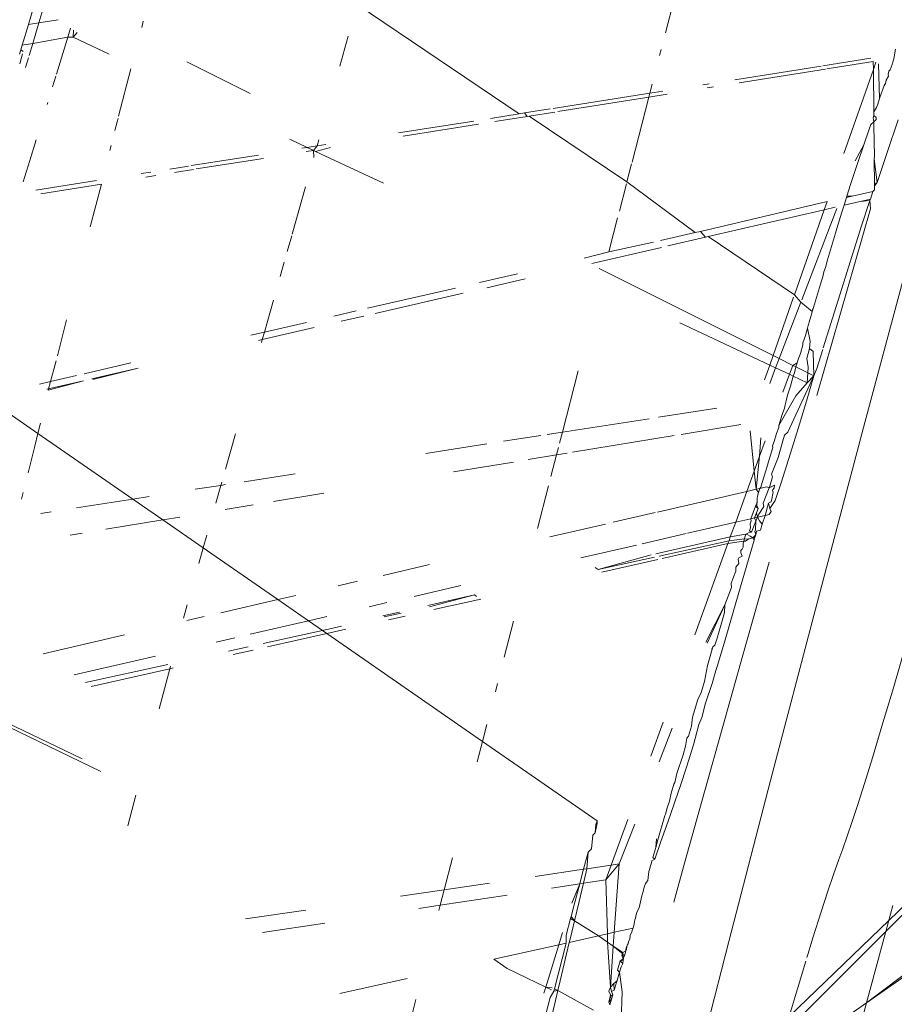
# Model space of a CAD drawing. Header units: millimetres. Extents: x 504675 to 860349, y -23215 to 63575.
# Tile 57 of 177: x 590948 to 590963, y 33301 to 33318. Entities that reach past the tile are written whole.
import ezdxf

# ---------------------------------------------------------------- set-up
doc = ezdxf.new("R2010")
doc.units = ezdxf.units.MM
doc.header["$LTSCALE"] = 10
doc.linetypes.add('LEVEL-F-OVERALL LAYOUT$0$HIDDEN', pattern=[0.375, 0.25, -0.125])
doc.layers.add('ARCH', color=8, linetype='CONTINUOUS', lineweight=0)
doc.layers.add('furniture', color=8, linetype='CONTINUOUS', lineweight=5)
doc.layers.add('LEVEL-F-OVERALL LAYOUT$0$DASH1L', color=8, linetype='LEVEL-F-OVERALL LAYOUT$0$HIDDEN')

# ---------------------------------------------------------------- blocks, each defined once
blk = doc.blocks.new('ARCH')
at = {"layer": 'LEVEL-F-OVERALL LAYOUT$0$DASH1L'}
h = blk.add_hatch(dxfattribs=at)
h.set_pattern_fill('ANGLE', color=8, scale=10, angle=352.0664)
h.set_pattern_definition([(352.0664444, (-404119.055, 373340.98), (9.6410197, 69.1814516), [50.8, -19.05]), (82.0664444, (-404119.055, 373340.98), (-69.1814516, 9.6410197), [50.8, -19.05])])
edge = h.paths.add_edge_path(flags=16)
edge.add_line((572074.712, 35847.062), (602196.904, 29528.217))
edge.add_line((602196.904, 29528.217), (599472.63, 39352.005))
edge.add_arc((597545.364, 38817.547), 2000, 15.499436, 89.998351)
edge.add_line((597545.422, 40817.547), (573256.113, 40817.547))
edge.add_arc((576210.344, 22394.182), 18658.72, 99.1099624, 106.6903327)
edge.add_line((570851.58, 40266.829), (572074.712, 35847.062))
h.paths.add_polyline_path([(583373.777, 40815.973), (583374.097, 40875.042), (586424.097, 40859.112), (586423.937, 40815.973)], flags=16)
h.paths.add_polyline_path([(600840.891, 34605.132), (600792.778, 34591.523), (599497.965, 39260.646), (599546.078, 39274.255)])
h.paths.add_polyline_path([(587210.4, 32671.778), (587194.965, 32598.383), (582692.955, 33542.787), (582708.389, 33616.182)])
edge = h.paths.add_edge_path()
edge.add_line((572071.73, 35387.893), (601863.317, 29138.4))
edge.add_arc((601986.5, 29725.619), 600, 258.152638, 375.499436)
edge.add_line((602564.68, 29885.956), (599906.265, 39472.258))
edge.add_arc((597545.364, 38817.547), 2450, 15.499436, 89.998351)
edge.add_line((597545.435, 41267.547), (573220.478, 41267.547))
edge.add_arc((576210.344, 22394.182), 19108.72, 99.0018321, 106.2358191)
edge.add_arc((571035.465, 40164.758), 600, 106.235819, 195.468967)
edge.add_line((570457.2, 40004.728), (571616.648, 35815.082))
edge.add_arc((572194.913, 35975.111), 600, 195.468967, 258.152638)
h.paths.add_polyline_path([(587210.4, 32671.778), (587195.409, 32600.494), (587195.432, 32600.49)])
at = {"layer": 'furniture'}
for p, q in [((590959.768, 33318.757), (590959.494, 33317.695)), ((590948.526, 33318.2), (590948.418, 33317.842)), ((590956.952, 33316.288), (590954.134, 33318.189)), ((590948.602, 33317.87), (590948.672, 33318.102)), ((590948.418, 33317.842), (590948.309, 33317.482)), ((590948.602, 33317.87), (590948.418, 33317.842)), ((590948.495, 33317.511), (590948.602, 33317.87)), ((590948.938, 33317.922), (590948.602, 33317.87)), ((590950.417, 33317.897), (590950.389, 33317.787)), ((590949.104, 33317.622), (590949.151, 33317.778)), ((590949.195, 33317.62), (590949.204, 33317.742)), ((590949.266, 33317.701), (590949.195, 33317.62)), ((590953.978, 33317.637), (590953.831, 33317.118)), ((590948.309, 33317.482), (590948.285, 33317.402)), ((590948.309, 33317.482), (590948.495, 33317.511)), ((590948.432, 33317.302), (590948.495, 33317.511)), ((590949.104, 33317.622), (590948.495, 33317.511)), ((590948.907, 33316.979), (590949.104, 33317.622)), ((590949.195, 33317.62), (590949.104, 33317.622)), ((590949.822, 33317.325), (590949.195, 33317.62)), ((590948.262, 33317.327), (590948.285, 33317.402)), ((590948.272, 33317.159), (590948.318, 33317.331)), ((590948.328, 33317.372), (590948.285, 33317.402)), ((590959.419, 33317.405), (590959.392, 33317.3)), ((590963.494, 33317.411), (590963.463, 33317.243)), ((590948.369, 33317.091), (590948.42, 33317.262)), ((590952.276, 33316.643), (590951.175, 33317.194)), ((590960.702, 33316.88), (590962.201, 33317.117)), ((590962.23, 33317.122), (590963.063, 33317.253)), ((590962.302, 33317.071), (590963.108, 33317.199)), ((590963.109, 33317.06), (590963.108, 33317.199)), ((590963.154, 33317.188), (590963.109, 33317.06)), ((590963.198, 33317.158), (590963.218, 33316.554)), ((590963.398, 33317.052), (590963.434, 33317.146)), ((590963.442, 33317.171), (590963.434, 33317.146)), ((590963.442, 33317.171), (590963.463, 33317.243)), ((590950.202, 33317.069), (590949.988, 33316.245)), ((590960.778, 33316.829), (590962.275, 33317.067)), ((590963.109, 33317.06), (590962.598, 33315.601)), ((590963.117, 33316.32), (590963.109, 33317.06)), ((590963.375, 33317.032), (590963.367, 33316.972)), ((590963.367, 33316.972), (590963.371, 33316.942)), ((590963.398, 33317.052), (590963.375, 33317.032)), ((590948.84, 33316.76), (590948.895, 33316.941)), ((590959.264, 33316.804), (590959.223, 33316.646)), ((590960.145, 33316.792), (590960.255, 33316.81)), ((590963.294, 33316.781), (590963.273, 33316.719)), ((590963.322, 33316.817), (590963.294, 33316.781)), ((590963.329, 33316.874), (590963.322, 33316.817)), ((590963.371, 33316.942), (590963.329, 33316.874)), ((590957.544, 33316.381), (590959.223, 33316.646)), ((590959.223, 33316.646), (590959.206, 33316.579)), ((590959.206, 33316.579), (590959.523, 33316.63)), ((590959.223, 33316.646), (590959.446, 33316.682)), ((590960.222, 33316.741), (590960.329, 33316.758)), ((590963.273, 33316.719), (590963.218, 33316.554)), ((590948.746, 33316.453), (590948.755, 33316.485)), ((590957.622, 33316.328), (590959.206, 33316.579)), ((590959.206, 33316.579), (590958.913, 33315.445)), ((590963.184, 33316.454), (590963.164, 33316.396)), ((590963.218, 33316.554), (590963.184, 33316.454)), ((590956.452, 33316.209), (590956.952, 33316.288)), ((590956.952, 33316.288), (590957.046, 33316.303)), ((590957.046, 33316.303), (590957.49, 33316.373)), ((590957.09, 33316.243), (590957.046, 33316.303)), ((590957.126, 33316.249), (590957.57, 33316.319)), ((590963.117, 33316.259), (590963.103, 33316.217)), ((590963.164, 33316.396), (590963.117, 33316.32)), ((590963.117, 33316.32), (590963.117, 33316.259)), ((590963.117, 33316.259), (590963.157, 33316.224)), ((590949.964, 33316.15), (590949.924, 33315.997)), ((590949.979, 33316.209), (590949.964, 33316.15)), ((590954.851, 33315.956), (590956.164, 33316.163)), ((590954.934, 33315.9), (590956.245, 33316.109)), ((590956.529, 33316.154), (590957.09, 33316.243)), ((590957.126, 33316.249), (590957.09, 33316.243)), ((590958.825, 33315.104), (590957.126, 33316.249)), ((590963.035, 33316.021), (590963.063, 33316.104)), ((590963.119, 33316.149), (590963.063, 33316.104)), ((590963.103, 33316.217), (590963.119, 33316.149)), ((590963.155, 33316.187), (590963.119, 33316.149)), ((590963.119, 33316.075), (590963.119, 33316.149)), ((590963.157, 33316.224), (590963.155, 33316.187)), ((590963.538, 33316.181), (590963.349, 33315.614)), ((590963.035, 33316.021), (590962.941, 33315.751)), ((590963.128, 33315.554), (590963.119, 33316.075)), ((590948.445, 33315.478), (590948.555, 33315.835)), ((590953.264, 33315.705), (590952.962, 33315.848)), ((590953.469, 33315.838), (590953.439, 33315.733)), ((590953.439, 33315.733), (590953.589, 33315.757)), ((590962.791, 33315.471), (590962.941, 33315.751)), ((590962.941, 33315.751), (590962.836, 33315.441)), ((590949.859, 33315.74), (590949.835, 33315.649)), ((590953.17, 33315.69), (590953.264, 33315.705)), ((590953.247, 33315.632), (590953.376, 33315.653)), ((590953.264, 33315.705), (590953.439, 33315.733)), ((590953.376, 33315.653), (590953.264, 33315.705)), ((590953.439, 33315.733), (590953.376, 33315.653)), ((590953.376, 33315.653), (590953.382, 33315.531)), ((590953.376, 33315.653), (590953.411, 33315.636)), ((590953.411, 33315.636), (590953.673, 33315.7)), ((590954.59, 33315.081), (590953.411, 33315.636)), ((590963.349, 33315.614), (590963.174, 33315.096)), ((590948.33, 33315.107), (590948.445, 33315.478)), ((590951.25, 33315.387), (590952.419, 33315.572)), ((590951.336, 33315.329), (590952.504, 33315.514)), ((590958.906, 33315.419), (590958.825, 33315.104)), ((590962.836, 33315.441), (590962.713, 33315.061)), ((590963.125, 33315.499), (590963.128, 33315.554)), ((590963.13, 33315.062), (590963.125, 33315.499)), ((590963.125, 33315.499), (590963.174, 33315.096)), ((590950.377, 33315.249), (590950.546, 33315.276)), ((590950.876, 33315.328), (590951.205, 33315.38)), ((590950.96, 33315.269), (590951.292, 33315.322)), ((590948.548, 33314.96), (590949.604, 33315.127)), ((590948.637, 33314.9), (590949.692, 33315.068)), ((590949.692, 33315.068), (590949.495, 33314.321)), ((590950.458, 33315.189), (590950.633, 33315.217)), ((590958.817, 33315.072), (590958.694, 33314.598)), ((590960.011, 33314.223), (590958.825, 33315.104)), ((590963.174, 33315.096), (590963.13, 33315.035)), ((590963.13, 33315.062), (590963.174, 33315.096)), ((590963.13, 33315.035), (590963.13, 33315.062)), ((590953.237, 33315.02), (590953.003, 33314.196)), ((590962.713, 33315.061), (590962.649, 33314.856)), ((590963.101, 33314.937), (590962.742, 33314.854)), ((590963.101, 33314.937), (590963.056, 33314.805)), ((590963.101, 33314.937), (590963.131, 33314.968)), ((590963.131, 33314.968), (590963.13, 33315.035)), ((590960.102, 33314.244), (590962.305, 33314.766)), ((590962.305, 33314.766), (590962.254, 33314.62)), ((590962.641, 33314.831), (590962.6, 33314.699)), ((590962.88, 33314.764), (590962.6, 33314.699)), ((590962.649, 33314.856), (590962.641, 33314.831)), ((590962.641, 33314.831), (590962.742, 33314.854)), ((590962.649, 33314.856), (590962.742, 33314.854)), ((590962.88, 33314.764), (590963.056, 33314.805)), ((590962.88, 33314.764), (590963.047, 33314.78)), ((590963.047, 33314.78), (590962.904, 33314.342)), ((590963.056, 33314.805), (590963.047, 33314.78)), ((590963.047, 33314.78), (590963.058, 33314.635)), ((590960.236, 33314.154), (590962.254, 33314.62)), ((590962.254, 33314.62), (590961.736, 33313.143)), ((590961.865, 33313.056), (590962.474, 33314.645)), ((590963.058, 33314.635), (590962.124, 33311.394)), ((590962.254, 33314.62), (590962.447, 33314.664)), ((590962.563, 33314.58), (590962.476, 33314.293)), ((590962.6, 33314.699), (590962.563, 33314.58)), ((590958.663, 33314.478), (590958.511, 33313.888)), ((590959.41, 33314.084), (590960.011, 33314.223)), ((590960.011, 33314.223), (590960.102, 33314.244)), ((590960.188, 33314.143), (590960.102, 33314.244)), ((590962.452, 33314.214), (590962.313, 33313.749)), ((590962.476, 33314.293), (590962.452, 33314.214)), ((590962.904, 33314.342), (590962.738, 33313.825)), ((590952.996, 33314.17), (590952.918, 33313.892)), ((590958.511, 33313.888), (590959.289, 33314.056)), ((590959.538, 33313.993), (590960.188, 33314.143)), ((590960.236, 33314.154), (590960.188, 33314.143)), ((590961.736, 33313.143), (590960.236, 33314.154)), ((590963.831, 33314.164), (590962.937, 33310.833)), ((590958.082, 33313.777), (590958.511, 33313.888)), ((590958.215, 33313.687), (590959.423, 33313.966)), ((590952.866, 33313.71), (590952.796, 33313.463)), ((590962.313, 33313.749), (590962.277, 33313.618)), ((590962.738, 33313.825), (590962.558, 33313.252)), ((590961.366, 33312.086), (590958.341, 33313.602)), ((590962.25, 33313.539), (590962.228, 33313.453)), ((590962.277, 33313.618), (590962.25, 33313.539)), ((590956.264, 33313.358), (590956.92, 33313.509)), ((590956.387, 33313.265), (590957.053, 33313.419)), ((590962.214, 33313.403), (590962.187, 33313.329)), ((590962.228, 33313.453), (590962.214, 33313.403)), ((590955.843, 33313.26), (590954.317, 33312.908)), ((590962.187, 33313.329), (590962.065, 33312.921)), ((590962.558, 33313.252), (590962.237, 33312.222)), ((590952.679, 33313.051), (590952.521, 33312.493)), ((590955.976, 33313.171), (590954.446, 33312.818)), ((590961.722, 33313.103), (590961.366, 33312.086)), ((590961.472, 33312.033), (590961.85, 33313.017)), ((590961.85, 33313.017), (590961.736, 33313.143)), ((590962.046, 33312.85), (590961.85, 33313.017)), ((590953.73, 33312.773), (590954.12, 33312.863)), ((590962.038, 33312.823), (590962.053, 33312.879)), ((590962.046, 33312.85), (590962.038, 33312.823)), ((590962.046, 33312.85), (590962.065, 33312.921)), ((590962.046, 33312.85), (590962.053, 33312.879)), ((590962.065, 33312.921), (590962.053, 33312.879)), ((590949.084, 33312.708), (590948.926, 33312.082)), ((590953.854, 33312.681), (590954.253, 33312.773)), ((590961.992, 33312.666), (590961.975, 33312.609)), ((590962.021, 33312.766), (590961.992, 33312.666)), ((590962.038, 33312.823), (590962.021, 33312.766)), ((590952.485, 33312.365), (590953.387, 33312.573)), ((590952.521, 33312.493), (590953.255, 33312.663)), ((590961.308, 33311.92), (590959.746, 33312.655)), ((590961.961, 33312.564), (590961.926, 33312.437)), ((590961.975, 33312.609), (590961.961, 33312.564)), ((590961.961, 33312.564), (590962.01, 33312.335)), ((590952.285, 33312.439), (590952.521, 33312.493)), ((590952.418, 33312.349), (590952.485, 33312.365)), ((590952.485, 33312.365), (590952.471, 33312.314)), ((590952.521, 33312.493), (590952.485, 33312.365)), ((590961.926, 33312.437), (590961.885, 33312.307)), ((590962.001, 33312.208), (590962.01, 33312.335)), ((590961.884, 33312.275), (590961.839, 33312.119)), ((590961.885, 33312.307), (590961.884, 33312.275)), ((590961.952, 33312.034), (590962.001, 33312.208)), ((590962.001, 33312.208), (590962.063, 33312.158)), ((590962.063, 33312.158), (590962.074, 33311.731)), ((590962.126, 33311.863), (590962.228, 33312.192)), ((590948.904, 33311.994), (590948.806, 33311.635)), ((590961.366, 33312.086), (590961.308, 33311.92)), ((590961.472, 33312.033), (590961.366, 33312.086)), ((590961.41, 33311.872), (590961.472, 33312.033)), ((590961.706, 33311.916), (590961.472, 33312.033)), ((590961.808, 33312.033), (590961.786, 33311.961)), ((590961.839, 33312.119), (590961.808, 33312.033)), ((590961.978, 33311.887), (590961.952, 33312.034)), ((590949.389, 33311.77), (590950.198, 33311.957)), ((590949.521, 33311.681), (590950.33, 33311.868)), ((590950.33, 33311.868), (590949.542, 33311.667)), ((590957.977, 33311.819), (590957.702, 33310.754)), ((590961.308, 33311.92), (590961.217, 33311.663)), ((590961.307, 33311.602), (590961.41, 33311.872)), ((590961.41, 33311.872), (590961.308, 33311.92)), ((590961.649, 33311.76), (590961.41, 33311.872)), ((590961.706, 33311.916), (590961.649, 33311.76)), ((590961.786, 33311.961), (590961.706, 33311.916)), ((590961.762, 33311.888), (590961.706, 33311.916)), ((590961.762, 33311.888), (590961.735, 33311.786)), ((590961.786, 33311.961), (590961.762, 33311.888)), ((590961.971, 33311.783), (590961.762, 33311.888)), ((590961.971, 33311.783), (590961.978, 33311.887)), ((590962.126, 33311.863), (590962.074, 33311.731)), ((590948.742, 33311.501), (590949.378, 33311.648)), ((590949.378, 33311.648), (590948.765, 33311.486)), ((590948.806, 33311.635), (590949.254, 33311.739)), ((590961.649, 33311.76), (590961.535, 33311.448)), ((590962.074, 33311.731), (590961.623, 33310.754)), ((590961.716, 33311.728), (590961.649, 33311.76)), ((590961.716, 33311.728), (590961.668, 33311.556)), ((590961.735, 33311.786), (590961.716, 33311.728)), ((590961.959, 33311.614), (590961.716, 33311.728)), ((590962.074, 33311.731), (590961.949, 33311.292)), ((590961.959, 33311.614), (590961.971, 33311.783)), ((590962.074, 33311.731), (590961.959, 33311.614)), ((590962.074, 33311.731), (590961.971, 33311.783)), ((590948.611, 33311.59), (590948.806, 33311.635)), ((590948.806, 33311.635), (590948.765, 33311.486)), ((590961.668, 33311.556), (590961.614, 33311.395)), ((590961.763, 33311.383), (590961.959, 33311.614)), ((590961.466, 33310.869), (590961.763, 33311.383)), ((590961.593, 33311.301), (590961.573, 33311.232)), ((590961.614, 33311.395), (590961.593, 33311.301)), ((590947.793, 33311.282), (590948.586, 33310.733)), ((590959.373, 33311.014), (590960.385, 33311.171)), ((590961.561, 33311.169), (590961.523, 33311.059)), ((590961.573, 33311.232), (590961.561, 33311.169)), ((590961.949, 33311.292), (590961.783, 33310.758)), ((590957.702, 33310.754), (590959.209, 33310.988)), ((590961.523, 33311.059), (590961.466, 33310.869)), ((590948.631, 33310.912), (590948.586, 33310.733)), ((590959.769, 33310.716), (590960.807, 33310.887)), ((590961.463, 33310.837), (590961.427, 33310.73)), ((590961.466, 33310.869), (590961.463, 33310.837)), ((590962.937, 33310.833), (590962.1, 33307.677)), ((590948.586, 33310.733), (590948.53, 33310.51)), ((590950.234, 33309.592), (590948.586, 33310.733)), ((590952.021, 33310.727), (590951.847, 33310.112)), ((590956.68, 33310.595), (590957.329, 33310.696)), ((590957.439, 33310.713), (590957.702, 33310.754)), ((590957.702, 33310.754), (590957.653, 33310.563)), ((590957.878, 33310.404), (590959.643, 33310.695)), ((590961.039, 33310.079), (590960.967, 33310.778)), ((590961.151, 33310.655), (590961.132, 33310.337)), ((590961.427, 33310.73), (590961.386, 33310.592)), ((590961.566, 33310.704), (590961.537, 33310.605)), ((590961.623, 33310.754), (590961.566, 33310.704)), ((590961.783, 33310.758), (590961.632, 33310.279)), ((590948.53, 33310.51), (590948.415, 33310.049)), ((590955.33, 33310.385), (590956.386, 33310.549)), ((590957.634, 33310.49), (590957.6, 33310.358)), ((590961.228, 33310.602), (590961.132, 33310.337)), ((590961.362, 33310.488), (590961.295, 33310.28)), ((590961.386, 33310.592), (590961.353, 33310.518)), ((590961.353, 33310.518), (590961.362, 33310.488)), ((590961.537, 33310.605), (590961.451, 33310.312)), ((590957.11, 33310.278), (590957.6, 33310.358)), ((590957.6, 33310.358), (590957.504, 33309.986)), ((590957.6, 33310.358), (590957.784, 33310.389)), ((590961.132, 33310.337), (590961.039, 33310.079)), ((590961.132, 33310.337), (590961.071, 33309.761)), ((590961.295, 33310.28), (590961.237, 33310.083)), ((590961.339, 33310.027), (590961.451, 33310.312)), ((590961.632, 33310.279), (590961.503, 33309.876)), ((590955.807, 33310.063), (590956.851, 33310.235)), ((590952.171, 33309.893), (590953.054, 33310.03)), ((590961.039, 33310.079), (590960.91, 33309.723)), ((590961.071, 33309.761), (590961.039, 33310.079)), ((590961.237, 33310.083), (590961.178, 33309.877)), ((590961.344, 33309.938), (590961.31, 33309.815)), ((590961.339, 33310.027), (590961.355, 33309.978)), ((590961.355, 33309.978), (590961.344, 33309.938)), ((590951.321, 33309.761), (590951.767, 33309.83)), ((590951.767, 33309.83), (590951.679, 33309.519)), ((590951.784, 33309.888), (590951.767, 33309.83)), ((590951.767, 33309.83), (590951.846, 33309.842)), ((590957.462, 33309.823), (590957.269, 33309.077)), ((590960.91, 33309.723), (590961.071, 33309.761)), ((590961.071, 33309.761), (590961.137, 33309.776)), ((590961.11, 33309.704), (590961.071, 33309.761)), ((590961.137, 33309.776), (590961.11, 33309.704)), ((590961.137, 33309.776), (590961.251, 33309.802)), ((590961.155, 33309.801), (590961.137, 33309.776)), ((590961.178, 33309.877), (590961.155, 33309.801)), ((590961.297, 33309.785), (590961.191, 33309.519)), ((590961.251, 33309.802), (590961.297, 33309.785)), ((590961.297, 33309.785), (590961.387, 33309.833)), ((590961.31, 33309.815), (590961.297, 33309.785)), ((590961.382, 33309.78), (590961.355, 33309.748)), ((590961.382, 33309.78), (590961.387, 33309.833)), ((590961.503, 33309.876), (590961.4, 33309.569)), ((590948.328, 33309.703), (590948.3, 33309.589)), ((590949.253, 33309.439), (590950.234, 33309.592)), ((590950.234, 33309.592), (590950.521, 33309.636)), ((590950.755, 33309.231), (590950.234, 33309.592)), ((590952.682, 33309.548), (590953.555, 33309.692)), ((590959.356, 33309.365), (590960.91, 33309.723)), ((590960.91, 33309.723), (590960.716, 33309.19)), ((590961.087, 33309.606), (590961.086, 33309.549)), ((590961.092, 33309.641), (590961.087, 33309.606)), ((590961.087, 33309.606), (590961.088, 33309.58)), ((590961.11, 33309.704), (590961.092, 33309.641)), ((590961.33, 33309.545), (590961.347, 33309.621)), ((590961.347, 33309.621), (590961.356, 33309.664)), ((590961.355, 33309.748), (590961.365, 33309.701)), ((590961.365, 33309.701), (590961.356, 33309.664)), ((590951.841, 33309.41), (590952.328, 33309.49)), ((590961.059, 33309.47), (590960.977, 33309.25)), ((590961.085, 33309.522), (590961.059, 33309.47)), ((590961.105, 33309.429), (590961.059, 33309.47)), ((590961.075, 33309.35), (590961.105, 33309.429)), ((590961.086, 33309.549), (590961.082, 33309.481)), ((590961.082, 33309.481), (590961.105, 33309.429)), ((590961.086, 33309.549), (590961.085, 33309.522)), ((590961.088, 33309.58), (590961.086, 33309.549)), ((590961.205, 33309.461), (590961.116, 33309.329)), ((590961.191, 33309.519), (590961.205, 33309.461)), ((590961.284, 33309.523), (590961.227, 33309.308)), ((590961.284, 33309.523), (590961.33, 33309.545)), ((590961.307, 33309.427), (590961.284, 33309.523)), ((590961.4, 33309.569), (590961.307, 33309.427)), ((590961.33, 33309.378), (590961.307, 33309.427)), ((590948.635, 33309.343), (590948.813, 33309.371)), ((590950.755, 33309.231), (590951.049, 33309.279)), ((590958.586, 33309.187), (590959.314, 33309.355)), ((590960.716, 33309.19), (590960.977, 33309.25)), ((590960.977, 33309.25), (590961.041, 33309.265)), ((590960.977, 33309.25), (590960.984, 33309.214)), ((590961.041, 33309.265), (590961.075, 33309.35)), ((590961.041, 33309.265), (590961.095, 33309.277)), ((590961.066, 33309.205), (590961.041, 33309.265)), ((590961.095, 33309.277), (590961.066, 33309.205)), ((590961.095, 33309.277), (590961.075, 33309.35)), ((590961.116, 33309.329), (590961.095, 33309.277)), ((590961.095, 33309.277), (590961.227, 33309.308)), ((590961.127, 33309.214), (590961.095, 33309.277)), ((590961.227, 33309.308), (590961.175, 33309.155)), ((590961.227, 33309.308), (590961.297, 33309.324)), ((590961.33, 33309.378), (590961.297, 33309.324)), ((590949.764, 33309.068), (590950.755, 33309.231)), ((590951.459, 33308.743), (590950.755, 33309.231)), ((590957.482, 33308.933), (590958.45, 33309.156)), ((590959.88, 33308.997), (590960.716, 33309.19)), ((590960.716, 33309.19), (590960.622, 33308.932)), ((590960.975, 33309.094), (590960.953, 33309.04)), ((590960.984, 33309.214), (590960.969, 33309.163)), ((590960.969, 33309.163), (590960.975, 33309.094)), ((590961.066, 33309.205), (590960.99, 33309.015)), ((590961.058, 33309.059), (590961.066, 33309.205)), ((590961.175, 33309.155), (590961.127, 33309.214)), ((590961.175, 33309.155), (590961.144, 33309.05)), ((590949.148, 33308.966), (590949.354, 33309)), ((590951.521, 33308.961), (590951.459, 33308.743)), ((590959.091, 33308.815), (590959.854, 33308.991)), ((590959.329, 33308.639), (590960.622, 33308.932)), ((590960.622, 33308.932), (590960.599, 33308.868)), ((590960.599, 33308.868), (590960.867, 33308.901)), ((590960.622, 33308.932), (590960.892, 33308.983)), ((590960.867, 33308.901), (590960.854, 33308.861)), ((590960.876, 33308.929), (590960.867, 33308.901)), ((590960.867, 33308.901), (590960.916, 33308.894)), ((590960.892, 33308.983), (590960.876, 33308.929)), ((590960.884, 33308.862), (590960.945, 33308.901)), ((590960.939, 33309.003), (590960.892, 33308.983)), ((590960.892, 33308.983), (590960.925, 33308.968)), ((590960.916, 33308.894), (590960.945, 33308.901)), ((590960.925, 33308.968), (590960.964, 33308.949)), ((590960.99, 33309.015), (590960.939, 33309.003)), ((590960.945, 33308.901), (590961.016, 33308.917)), ((590960.953, 33309.04), (590960.99, 33309.015)), ((590960.964, 33308.949), (590961.016, 33308.917)), ((590961.016, 33308.917), (590961.063, 33308.971)), ((590961.016, 33308.917), (590961.05, 33308.924)), ((590961.016, 33308.917), (590961.035, 33308.875)), ((590961.05, 33308.924), (590961.035, 33308.875)), ((590961.049, 33309.028), (590961.058, 33309.059)), ((590961.063, 33308.971), (590961.049, 33309.028)), ((590961.063, 33308.971), (590961.05, 33308.924)), ((590961.063, 33308.971), (590961.075, 33309.034)), ((590961.075, 33309.034), (590961.144, 33309.05)), ((590951.459, 33308.743), (590951.383, 33308.474)), ((590952.758, 33307.844), (590951.459, 33308.743)), ((590958.022, 33308.568), (590958.99, 33308.792)), ((590959.382, 33308.6), (590960.599, 33308.868)), ((590959.438, 33308.558), (590960.581, 33308.818)), ((590960.581, 33308.818), (590960.005, 33307.231)), ((590960.599, 33308.868), (590960.581, 33308.818)), ((590960.581, 33308.818), (590960.854, 33308.861)), ((590961.035, 33308.875), (590960.772, 33307.967)), ((590960.843, 33308.757), (590960.829, 33308.722)), ((590960.844, 33308.827), (590960.843, 33308.757)), ((590960.854, 33308.861), (590960.844, 33308.827)), ((590960.854, 33308.861), (590960.884, 33308.862)), ((590958.323, 33308.366), (590959.245, 33308.62)), ((590958.323, 33308.366), (590959.301, 33308.582)), ((590960.77, 33308.571), (590960.761, 33308.547)), ((590960.825, 33308.599), (590960.77, 33308.571)), ((590960.804, 33308.695), (590960.803, 33308.656)), ((590960.803, 33308.656), (590960.825, 33308.599)), ((590960.829, 33308.722), (590960.804, 33308.695)), ((590954.584, 33308.265), (590955.394, 33308.452)), ((590958.273, 33308.399), (590958.323, 33308.366)), ((590958.386, 33308.323), (590959.361, 33308.541)), ((590960.768, 33308.473), (590960.718, 33308.407)), ((590960.718, 33308.407), (590960.72, 33308.338)), ((590960.761, 33308.547), (590960.768, 33308.473)), ((590961.298, 33308.495), (590960.839, 33306.879)), ((590960.72, 33308.338), (590960.637, 33308.128)), ((590953.804, 33308.085), (590954.141, 33308.163)), ((590955.125, 33307.9), (590955.935, 33308.087)), ((590960.645, 33308.053), (590960.526, 33307.755)), ((590960.637, 33308.128), (590960.645, 33308.053)), ((590952.758, 33307.844), (590953.069, 33307.915)), ((590955.363, 33307.74), (590956.176, 33307.924)), ((590955.393, 33307.719), (590956.176, 33307.924)), ((590956.176, 33307.924), (590956.212, 33307.9)), ((590960.772, 33307.967), (590960.518, 33307.101)), ((590951.178, 33307.751), (590951.143, 33307.627)), ((590951.763, 33307.614), (590952.758, 33307.844)), ((590953.288, 33307.476), (590952.758, 33307.844)), ((590954.345, 33307.72), (590954.65, 33307.791)), ((590955.467, 33307.669), (590956.283, 33307.852)), ((590960.196, 33307.102), (590960.526, 33307.755)), ((590960.526, 33307.755), (590960.221, 33307.085)), ((590960.519, 33307.621), (590960.526, 33307.755)), ((590951.143, 33307.627), (590951.115, 33307.522)), ((590951.174, 33307.479), (590951.475, 33307.548)), ((590953.288, 33307.476), (590953.609, 33307.551)), ((590954.579, 33307.562), (590954.872, 33307.628)), ((590954.604, 33307.545), (590954.897, 33307.61)), ((590954.681, 33307.493), (590954.968, 33307.558)), ((590960.469, 33307.435), (590960.519, 33307.621)), ((590962.1, 33307.677), (590961.321, 33304.699)), ((590952.274, 33307.243), (590953.288, 33307.476)), ((590953.531, 33307.308), (590953.288, 33307.476)), ((590953.531, 33307.308), (590953.86, 33307.381)), ((590956.854, 33307.467), (590956.692, 33306.843)), ((590960.387, 33307.154), (590960.469, 33307.435)), ((590948.673, 33306.902), (590950.091, 33307.229)), ((590952.498, 33307.08), (590953.531, 33307.308)), ((590952.577, 33307.022), (590953.61, 33307.254)), ((590953.61, 33307.254), (590953.531, 33307.308)), ((590953.61, 33307.254), (590953.94, 33307.327)), ((590956.315, 33305.38), (590953.61, 33307.254)), ((590951.682, 33307.106), (590952.009, 33307.182)), ((590951.897, 33306.948), (590952.24, 33307.023)), ((590960.223, 33306.7), (590960.315, 33307.022)), ((590960.315, 33307.022), (590960.303, 33306.981)), ((590960.315, 33307.022), (590960.353, 33307.049)), ((590960.353, 33307.049), (590960.387, 33307.154)), ((590960.518, 33307.101), (590960.393, 33306.678)), ((590963.693, 33307.118), (590963.457, 33306.311)), ((590949.212, 33306.536), (590950.629, 33306.863)), ((590951.978, 33306.888), (590952.324, 33306.966)), ((590960.839, 33306.879), (590959.824, 33303.261)), ((590949.414, 33306.4), (590950.846, 33306.716)), ((590950.891, 33306.686), (590950.879, 33306.642)), ((590960.223, 33306.7), (590960.172, 33306.421)), ((590960.372, 33306.613), (590960.393, 33306.678)), ((590949.508, 33306.335), (590950.879, 33306.642)), ((590950.879, 33306.642), (590950.691, 33305.943)), ((590950.879, 33306.642), (590950.936, 33306.655)), ((590960.305, 33306.383), (590960.372, 33306.613)), ((590956.574, 33306.383), (590956.537, 33306.241)), ((590960.172, 33306.421), (590960.116, 33306.229)), ((590960.305, 33306.383), (590960.192, 33306.045)), ((590960.116, 33306.229), (590960.055, 33306.109)), ((590963.457, 33306.311), (590963.258, 33305.643)), ((590959.967, 33305.799), (590960.055, 33306.109)), ((590960.128, 33305.795), (590960.192, 33306.045)), ((590967.338, 33306.09), (590961.642, 33300.597)), ((590949.353, 33305.074), (590947.616, 33305.912)), ((590949.679, 33304.854), (590947.807, 33305.761)), ((590956.39, 33305.673), (590956.315, 33305.38)), ((590959.454, 33305.713), (590959.241, 33305.123)), ((590959.967, 33305.799), (590959.945, 33305.646)), ((590959.981, 33305.318), (590960.075, 33305.675)), ((590960.128, 33305.795), (590960.075, 33305.675)), ((590959.385, 33305.026), (590959.612, 33305.607)), ((590959.945, 33305.646), (590959.894, 33305.47)), ((590963.258, 33305.643), (590963.092, 33305.094)), ((590956.315, 33305.38), (590956.222, 33305.022)), ((590958.309, 33303.999), (590956.315, 33305.38)), ((590959.843, 33305.295), (590959.864, 33305.436)), ((590959.981, 33305.318), (590959.858, 33304.93)), ((590959.894, 33305.47), (590959.864, 33305.436)), ((590959.69, 33304.82), (590959.8, 33305.148)), ((590959.8, 33305.148), (590959.843, 33305.295)), ((590963.092, 33305.094), (590962.954, 33304.647)), ((590959.657, 33304.666), (590959.69, 33304.82)), ((590959.858, 33304.93), (590959.753, 33304.612)), ((590959.639, 33304.638), (590959.594, 33304.478)), ((590959.639, 33304.638), (590959.657, 33304.666)), ((590961.321, 33304.699), (590960.597, 33301.901)), ((590962.954, 33304.647), (590962.838, 33304.284)), ((590959.594, 33304.478), (590959.563, 33304.339)), ((590959.753, 33304.612), (590959.662, 33304.344)), ((590950.288, 33304.442), (590950.146, 33303.911)), ((590959.563, 33304.339), (590959.522, 33304.226)), ((590959.662, 33304.344), (590959.579, 33304.106)), ((590962.838, 33304.284), (590962.74, 33303.985)), ((590959.497, 33304.114), (590959.484, 33304.089)), ((590959.522, 33304.226), (590959.497, 33304.114)), ((590958.271, 33303.789), (590958.305, 33303.952)), ((590958.309, 33303.999), (590958.285, 33303.932)), ((590958.305, 33303.952), (590958.309, 33303.999)), ((590958.84, 33304.019), (590958.553, 33303.228)), ((590958.69, 33303.248), (590958.96, 33303.938)), ((590959.364, 33303.665), (590959.484, 33304.089)), ((590959.579, 33304.106), (590959.51, 33303.91)), ((590962.74, 33303.985), (590962.653, 33303.733)), ((590958.271, 33303.789), (590958.232, 33303.75)), ((590958.285, 33303.932), (590958.271, 33303.789)), ((590959.51, 33303.91), (590959.415, 33303.641)), ((590965.11, 33303.861), (590963.325, 33302.075)), ((590958.232, 33303.75), (590958.208, 33303.509)), ((590959.415, 33303.641), (590959.31, 33303.334)), ((590959.327, 33303.535), (590959.336, 33303.684)), ((590959.364, 33303.665), (590959.327, 33303.535)), ((590962.653, 33303.733), (590962.575, 33303.509)), ((590958.151, 33303.456), (590958.071, 33303.157)), ((590958.128, 33303.165), (590958.151, 33303.456)), ((590958.208, 33303.509), (590958.151, 33303.456)), ((590959.277, 33303.362), (590959.327, 33303.535)), ((590962.575, 33303.509), (590962.509, 33303.324)), ((590955.792, 33303.354), (590955.649, 33302.8)), ((590959.251, 33303.267), (590959.234, 33303.213)), ((590959.26, 33303.301), (590959.251, 33303.267)), ((590959.31, 33303.334), (590959.26, 33303.301)), ((590959.277, 33303.362), (590959.31, 33303.334)), ((590959.824, 33303.261), (590959.637, 33302.586)), ((590962.509, 33303.324), (590962.418, 33303.068)), ((590957.23, 33303.033), (590958.071, 33303.157)), ((590958.071, 33303.157), (590958.042, 33303.049)), ((590958.069, 33302.912), (590958.116, 33303.113)), ((590958.071, 33303.157), (590958.128, 33303.165)), ((590958.116, 33303.113), (590958.128, 33303.165)), ((590958.128, 33303.165), (590958.553, 33303.228)), ((590958.46, 33302.972), (590958.69, 33303.248)), ((590958.553, 33303.228), (590958.46, 33302.972)), ((590958.553, 33303.228), (590958.69, 33303.248)), ((590958.69, 33303.248), (590958.605, 33302.06)), ((590959.187, 33302.959), (590959.207, 33303.117)), ((590959.207, 33303.117), (590959.217, 33303.15)), ((590959.234, 33303.213), (590959.217, 33303.15)), ((590955.649, 33302.8), (590956.437, 33302.916)), ((590957.994, 33302.598), (590958.069, 33302.912)), ((590958.042, 33303.049), (590958.003, 33302.902)), ((590958.003, 33302.902), (590958.069, 33302.912)), ((590958.069, 33302.912), (590958.46, 33302.972)), ((590958.485, 33302.034), (590958.46, 33302.972)), ((590959.149, 33302.911), (590959.126, 33302.846)), ((590959.187, 33302.959), (590959.149, 33302.911)), ((590962.418, 33303.068), (590962.318, 33302.776)), ((590954.889, 33302.688), (590955.649, 33302.8)), ((590955.649, 33302.8), (590955.579, 33302.53)), ((590957.511, 33302.826), (590958.003, 33302.902)), ((590957.865, 33302.566), (590958.003, 33302.902)), ((590958.003, 33302.902), (590957.907, 33302.536)), ((590959.1, 33302.75), (590959.086, 33302.693)), ((590959.112, 33302.79), (590959.1, 33302.75)), ((590959.126, 33302.846), (590959.112, 33302.79)), ((590962.318, 33302.776), (590962.2, 33302.418)), ((590955.579, 33302.53), (590956.742, 33302.708)), ((590957.913, 33302.258), (590957.994, 33302.598)), ((590959.086, 33302.693), (590959.038, 33302.487)), ((590952.193, 33302.292), (590953.242, 33302.446)), ((590955.207, 33302.473), (590955.579, 33302.53)), ((590955.579, 33302.53), (590955.555, 33302.437)), ((590957.907, 33302.536), (590957.854, 33302.333)), ((590959.003, 33302.421), (590958.987, 33302.367)), ((590959.038, 33302.487), (590959.003, 33302.421)), ((590962.2, 33302.418), (590962.056, 33301.965)), ((590963.447, 33302.525), (590963.325, 33302.075)), ((590957.846, 33302.303), (590957.77, 33302.01)), ((590957.844, 33301.965), (590957.913, 33302.258)), ((590957.854, 33302.333), (590957.846, 33302.303)), ((590957.913, 33302.258), (590957.846, 33302.303)), ((590957.913, 33302.258), (590957.854, 33302.333)), ((590958.332, 33301.999), (590957.913, 33302.258)), ((590958.952, 33302.205), (590958.963, 33302.276)), ((590958.963, 33302.276), (590958.973, 33302.307)), ((590958.987, 33302.367), (590958.973, 33302.307)), ((590952.491, 33302.056), (590953.574, 33302.222)), ((590957.642, 33301.845), (590957.707, 33302.056)), ((590958.485, 33302.034), (590958.605, 33302.06)), ((590958.605, 33302.06), (590958.587, 33301.821)), ((590958.605, 33302.06), (590958.93, 33302.133)), ((590958.91, 33302.069), (590958.88, 33302.003)), ((590958.91, 33302.069), (590958.922, 33302.107)), ((590958.922, 33302.107), (590958.93, 33302.133)), ((590958.952, 33302.205), (590958.93, 33302.133)), ((590963.325, 33302.075), (590961.553, 33300.303)), ((590964.741, 33302.151), (590962.989, 33300.836)), ((590962.989, 33300.836), (590963.325, 33302.075)), ((590957.664, 33301.215), (590957.818, 33301.885)), ((590957.77, 33302.01), (590957.769, 33301.874)), ((590957.818, 33301.885), (590958.332, 33301.999)), ((590957.818, 33301.885), (590957.844, 33301.965)), ((590958.332, 33301.999), (590958.485, 33302.034)), ((590958.489, 33301.89), (590958.332, 33301.999)), ((590958.489, 33301.89), (590958.485, 33302.034)), ((590958.587, 33301.821), (590958.489, 33301.89)), ((590958.536, 33301.106), (590958.489, 33301.89)), ((590958.849, 33301.898), (590958.847, 33301.859)), ((590958.872, 33301.941), (590958.849, 33301.898)), ((590958.88, 33302.003), (590958.872, 33301.941)), ((590960.597, 33301.901), (590959.928, 33299.285)), ((590962.056, 33301.965), (590961.973, 33301.694)), ((590956.509, 33301.591), (590957.642, 33301.845)), ((590957.413, 33301.107), (590957.642, 33301.845)), ((590957.769, 33301.874), (590957.563, 33301.077)), ((590957.769, 33301.874), (590957.642, 33301.845)), ((590958.587, 33301.821), (590958.536, 33301.106)), ((590958.751, 33301.707), (590958.587, 33301.821)), ((590958.761, 33301.683), (590958.587, 33301.821)), ((590958.803, 33301.74), (590958.751, 33301.707)), ((590958.803, 33301.74), (590958.79, 33301.668)), ((590958.812, 33301.794), (590958.803, 33301.74)), ((590958.819, 33301.767), (590958.803, 33301.74)), ((590958.847, 33301.859), (590958.812, 33301.794)), ((590958.826, 33301.836), (590958.819, 33301.767)), ((590958.847, 33301.859), (590958.826, 33301.836)), ((590964.27, 33301.73), (590962.989, 33300.836)), ((590956.745, 33301.43), (590956.509, 33301.591)), ((590958.704, 33301.562), (590958.659, 33301.403)), ((590958.758, 33301.601), (590958.704, 33301.562)), ((590958.704, 33301.562), (590958.757, 33301.576)), ((590958.755, 33301.517), (590958.704, 33301.562)), ((590958.751, 33301.707), (590958.734, 33301.658)), ((590958.734, 33301.658), (590958.761, 33301.683)), ((590958.734, 33301.658), (590958.79, 33301.668)), ((590958.734, 33301.658), (590958.758, 33301.601)), ((590958.773, 33301.639), (590958.734, 33301.658)), ((590958.755, 33301.517), (590958.757, 33301.576)), ((590958.773, 33301.639), (590958.757, 33301.576)), ((590958.79, 33301.668), (590958.773, 33301.639)), ((590961.932, 33301.56), (590961.642, 33300.597)), ((590961.973, 33301.694), (590961.951, 33301.62)), ((590957.413, 33301.107), (590956.745, 33301.43)), ((590958.659, 33301.403), (590958.697, 33301.37)), ((590958.663, 33301.247), (590958.697, 33301.37)), ((590958.726, 33301.458), (590958.697, 33301.37)), ((590958.739, 33301.025), (590958.697, 33301.37)), ((590958.726, 33301.458), (590958.755, 33301.517)), ((590953.832, 33300.995), (590955.003, 33301.257)), ((590957.624, 33301.048), (590957.664, 33301.215)), ((590958.652, 33301.217), (590958.594, 33301.169)), ((590958.663, 33301.247), (590958.64, 33301.176)), ((590958.64, 33301.176), (590958.652, 33301.217)), ((590958.663, 33301.247), (590958.652, 33301.217)), ((590957.38, 33301), (590957.413, 33301.107)), ((590957.514, 33301.058), (590957.413, 33301.107)), ((590957.526, 33301.095), (590957.413, 33301.107)), ((590957.551, 33301.04), (590957.488, 33300.927)), ((590957.5, 33300.529), (590957.624, 33301.048)), ((590957.563, 33301.077), (590957.551, 33301.04)), ((590957.624, 33301.048), (590957.551, 33301.04)), ((590957.624, 33301.048), (590957.563, 33301.077)), ((590958.245, 33300.704), (590957.624, 33301.048)), ((590958.536, 33301.106), (590958.511, 33301.038)), ((590958.511, 33301.038), (590958.541, 33300.971)), ((590958.536, 33301.106), (590958.594, 33301.169)), ((590958.558, 33301.033), (590958.536, 33301.106)), ((590958.605, 33301.055), (590958.558, 33301.033)), ((590958.558, 33301.033), (590958.58, 33300.971)), ((590958.605, 33301.055), (590958.594, 33301.169)), ((590958.633, 33301.148), (590958.605, 33301.055)), ((590958.633, 33301.148), (590958.64, 33301.176)), ((590955.157, 33300.893), (590954.969, 33300.167)), ((590957.488, 33300.927), (590957.382, 33300.505)), ((590958.508, 33300.845), (590958.534, 33300.942)), ((590958.558, 33300.899), (590958.508, 33300.845)), ((590958.528, 33300.797), (590958.558, 33300.899)), ((590958.58, 33300.971), (590958.534, 33300.942)), ((590958.541, 33300.971), (590958.534, 33300.942)), ((590958.534, 33300.942), (590958.558, 33300.899)), ((590958.58, 33300.971), (590958.558, 33300.899)), ((590958.722, 33300.513), (590958.739, 33301.025)), ((590958.528, 33300.797), (590958.508, 33300.845)), ((590961.672, 33299.916), (590962.989, 33300.836)), ((590962.989, 33300.836), (590962.901, 33300.51))]:
    blk.add_line(p, q, dxfattribs=at)

msp = doc.modelspace()

# ---------------------------------------------------------------- block references
at = {"layer": 'ARCH'}
msp.add_blockref('ARCH', (0, 0), dxfattribs=at)

doc.saveas('drawing.dxf')
